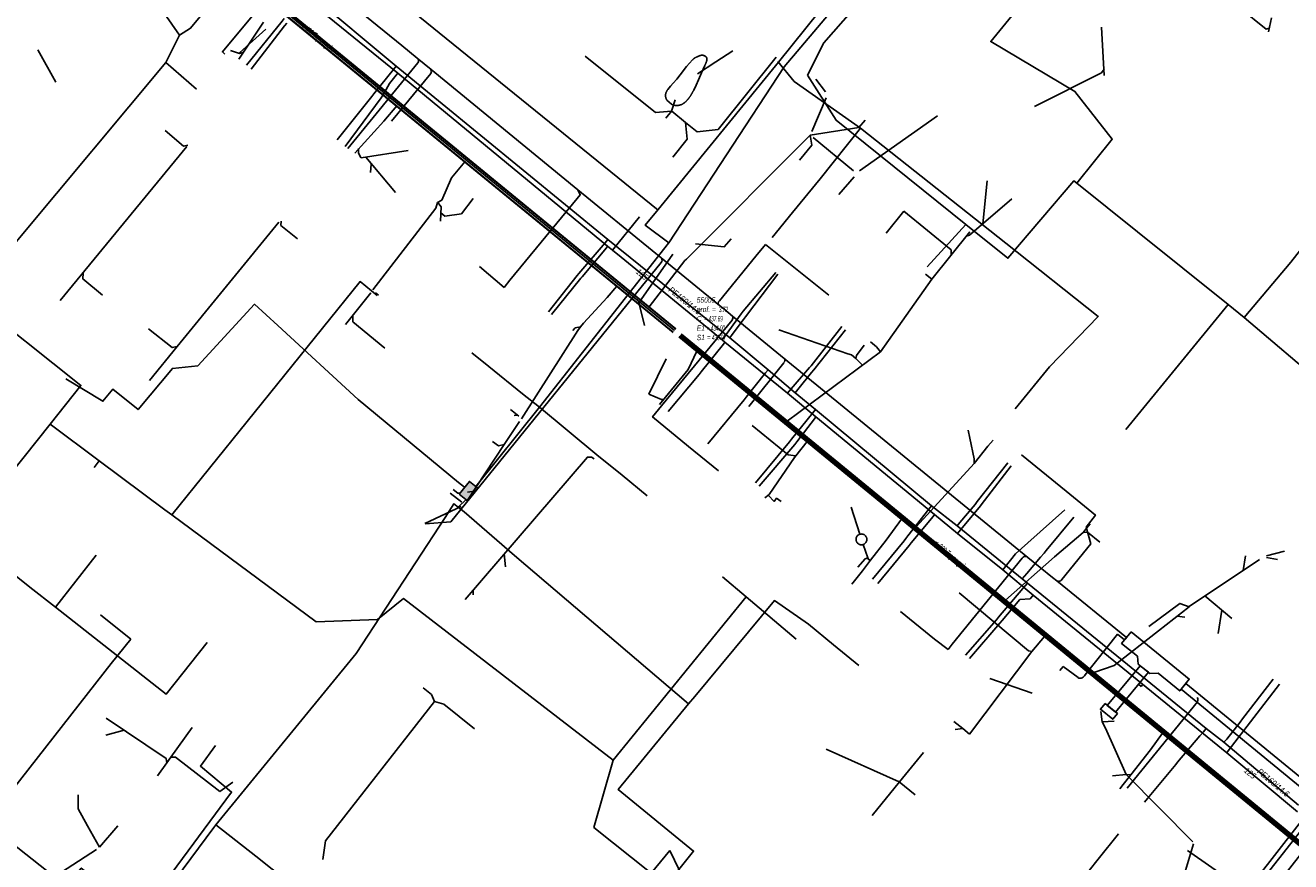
# Model space of a CAD drawing. Header units: metres. Extents: x 2695563 to 2696938, y 1260544 to 1262032.
# Tile 11 of 256: x 2695947 to 2696063, y 1260843 to 1260920. Entities that reach past the tile are written whole.
import ezdxf

# ---------------------------------------------------------------- set-up
doc = ezdxf.new("R2010")
doc.units = ezdxf.units.M
doc.header["$LTSCALE"] = 100
doc.linetypes.add('AUSGEZOGEN', pattern=[0])
doc.linetypes.add('STRICHLINIE2_S3', pattern=[0.25, 0.15, -0.1])
for name, color, linetype in [('Eau portable_Cadastre des conduites_Conduite', 171, 'AUSGEZOGEN'), ('Eau potable_Cadastre des conduites_Conduite_Texte', 171, 'AUSGEZOGEN'), ('EU_Cadastre des conduites', 24, 'AUSGEZOGEN'), ('EU_Cadastre des conduites – Texte', 7, 'AUSGEZOGEN'), ('EU_Cadastre des conduites_Autres ouvrages – Polygone de détail', 24, 'AUSGEZOGEN'), ('EU_Cadastre des conduites_Regard normalisé – Texte', 24, 'AUSGEZOGEN'), ('EU_Cadastre des conduites_Regard – Ligne de détail', 24, 'AUSGEZOGEN'), ('Gaz_Cadastre des conduites_Conduite', 32, 'AUSGEZOGEN'), ('Gaz_Cadastre des conduites_Conduite_Texte', 32, 'AUSGEZOGEN'), ('Réseau électrique_Cadastre des conduite_Bord du tracé', 1, 'AUSGEZOGEN'), ('Réseau électrique_Cadastre des conduite_Tronçon de tracé', 1, 'AUSGEZOGEN'), ('Réseau électrique_Cadastre des conduites_Ouvrage_Surface-Ligne-Point', 1, 'AUSGEZOGEN'), ('TV_Cadastre des conduites_CONDUITE', 92, 'AUSGEZOGEN'), ('Télécommunications_SW_Cadastre des conduites_Bord du tracé', 94, 'AUSGEZOGEN'), ('Télécommunications_SW_Cadastre des conduites_Ouvrage', 94, 'AUSGEZOGEN')]:
    doc.layers.add(name, color=color, linetype=linetype)
doc.styles.add('ARIAL', font='arial.ttf')
pattern_1 = [(0, (2708005, 1273150), (6075, 6075), [6075, -6075]), (90, (2708005, 1273150), (-6075, 6075), [6075, -6075])]

# ---------------------------------------------------------------- blocks, each defined once
blk = doc.blocks.new('COMPLEXOBJECT_1490')
at = {"layer": 'EU_Cadastre des conduites_Autres ouvrages – Polygone de détail', "color": 24, "linetype": 'STRICHLINIE2_S3', "transparency": 33554687}
blk.add_line((6004.85, 10913.19), (6005.29, 10912.82), dxfattribs=at)
for points in [[(6007.21, 10916.9), (6006.93, 10916.61), (6006.66, 10916.29), (6006.07, 10915.52), (6005.76, 10915.14), (6005.44, 10914.77), (6005.18, 10914.48), (6004.94, 10914.17)], [(6007.33, 10914.12), (6007.55, 10914.59), (6007.76, 10915.06), (6008.04, 10915.72), (6008.34, 10916.38)]]:
    blk.add_lwpolyline(points, dxfattribs=at)
for centre, radius, start, end in [((6008.1, 10916.75), 0.589, 80.6993, 110.3435), ((6008.32, 10915.77), 1.59, 119.9337, 134.3249), ((6008.37, 10915.68), 1.68, 106.4433, 119.9539), ((6008.09, 10916.73), 0.602, 60.5211, 80.7194), ((6007.03, 10917.17), 1.53, 328.8778, 342.6238), ((6008.18, 10916.96), 0.365, 27.0164, 55.2342), ((6007.22, 10917.13), 1.34, 341.958, 351.4722), ((6008.2, 10916.97), 0.346, 352.7478, 26.2712), ((6005.58, 10913.63), 0.847, 139.7641, 176.7519), ((6002.99, 10916.24), 4.83, 328.0602, 333.9866), ((6005.58, 10913.62), 0.846, 176.5515, 210.5661), ((6005.78, 10913.81), 1.11, 243.4997, 261.7923), ((6005.78, 10913.81), 1.1, 261.9087, 291.9439), ((6005.46, 10914.31), 1.69, 295.4958, 308.7021), ((6005.45, 10914.32), 1.7, 308.9336, 323.3428), ((6002.55, 10916.54), 5.36, 322.7531, 327.7638)]:
    blk.add_arc(centre, radius, start, end, dxfattribs=at)
blk = doc.blocks.new('COMPLEXOBJECT_1712')
at = {"layer": 'Réseau électrique_Cadastre des conduite_Bord du tracé', "color": 1, "linetype": 'AUSGEZOGEN', "transparency": 33554687}
for p, q in [((6012.65, 10781.61), (6012.3, 10779.59)), ((6013.58, 10779.38), (6013.94, 10781.48))]:
    blk.add_line(p, q, dxfattribs=at)
for points in [[(6022.06, 10791.16), (6023.52, 10792.92), (6029.48, 10800.66), (6040.18, 10814.2), (6052.25, 10829.54), (6066.24, 10847.46), (6065.22, 10848.29), (6051.18, 10830.41), (6039.14, 10815.01), (6028.46, 10801.49), (6022.44, 10793.8), (6020.93, 10792.22)], [(6010.37, 10774.76), (6009.44, 10773.35), (6007.98, 10771.48), (6007, 10770.1), (6008.52, 10770.04)], [(6008.52, 10770.04), (6008.99, 10770.67), (6010.5, 10772.6), (6011.5, 10774.11)]]:
    blk.add_lwpolyline(points, dxfattribs=at)
for centre, radius, start, end in [((5987.01, 10834.82), 54.45, 304.3893, 308.5216), ((6012.35, 10801.11), 13.91, 296.5461, 314.3247), ((6025.63, 10779.05), 13.39, 125.967, 147.1026), ((6023.86, 10780.25), 9.95, 122.1401, 147.6386), ((6024.51, 10779.91), 11.98, 147.6204, 171.815), ((6024.62, 10779.87), 10.8, 148.1136, 171.4471), ((6000, 10781.68), 12.47, 326.2831, 350.3392), ((6000.76, 10781.4), 12.98, 325.8783, 351.0641)]:
    blk.add_arc(centre, radius, start, end, dxfattribs=at)
blk = doc.blocks.new('COMPLEXOBJECT_2449')
at = {"layer": 'Réseau électrique_Cadastre des conduite_Tronçon de tracé', "color": 1, "linetype": 'AUSGEZOGEN', "transparency": 33554687}
blk.add_line((6031.16, 10863.04), (6037.62, 10870.97), dxfattribs=at)
blk.add_arc((6037.91, 10870.82), 0.323, 43.6213, 152.3612, dxfattribs=at)
blk = doc.blocks.new('COMPLEXOBJECT_2649')
at = {"layer": 'Réseau électrique_Cadastre des conduite_Tronçon de tracé', "color": 1, "linetype": 'AUSGEZOGEN', "transparency": 33554687}
for p, q in [((6022.9, 10963.89), (6022.78, 10965.68)), ((6022.59, 10960.62), (6022.81, 10961.77))]:
    blk.add_line(p, q, dxfattribs=at)
blk.add_lwpolyline([(6097.96, 10895.35), (6096.97, 10896.31), (6092.32, 10900.81), (6090.46, 10902.31), (6087.05, 10905.01), (6077.26, 10912.93), (6066.07, 10922.21), (6050, 10935.52), (6041.42, 10942.57), (6029.84, 10951.95), (6023.84, 10956.88)], dxfattribs=at)
for centre, radius, start, end in [((6021.6, 10965.78), 1.18, 355.3271, 43.7498), ((6015.97, 10963.15), 6.98, 348.6096, 6.0945), ((6025.6, 10959.55), 3.19, 160.3262, 236.5069)]:
    blk.add_arc(centre, radius, start, end, dxfattribs=at)

msp = doc.modelspace()

# ---------------------------------------------------------------- hatches: boundary and pattern name
at = {"layer": 'Réseau électrique_Cadastre des conduite_Bord du tracé', "lineweight": 18, "transparency": 33554687}
h = msp.add_hatch(dxfattribs=at)
h.set_pattern_fill('MUSTER', color=1, scale=6075, style=0, pattern_type=2)
h.set_pattern_definition(pattern_1)
h.paths.add_polyline_path([(2696050.23, 1260860.27), (2696049.48, 1260860.88), (2696046.43, 1260857.22), (2696047.19, 1260856.61)], flags=0)
h = msp.add_hatch(dxfattribs=at)
h.set_pattern_fill('MUSTER', color=1, scale=6075, style=0, pattern_type=2)
h.set_pattern_definition(pattern_1)
h.paths.add_polyline_path([(2696053.69, 1260859.25), (2696053.25, 1260858.71), (2696068.01, 1260846.61), (2696068.45, 1260847.17)], flags=0)
h = msp.add_hatch(dxfattribs=at)
h.set_pattern_fill('MUSTER', color=1, scale=6075, style=0, pattern_type=2)
h.set_pattern_definition(pattern_1)
h.paths.add_polyline_path([(2696009.49, 1260769.85), (2696009.96, 1260770.48), (2696011.47, 1260772.41), (2696012.47, 1260773.92), (2696012.57, 1260774.08), (2696012.67, 1260774.23), (2696012.77, 1260774.39), (2696012.87, 1260774.54), (2696012.96, 1260774.7), (2696013.05, 1260774.86), (2696013.14, 1260775.02), (2696013.23, 1260775.19), (2696013.31, 1260775.35), (2696013.39, 1260775.52), (2696013.47, 1260775.68), (2696013.55, 1260775.85), (2696013.62, 1260776.02), (2696013.7, 1260776.19), (2696013.77, 1260776.36), (2696013.83, 1260776.53), (2696013.9, 1260776.7), (2696013.96, 1260776.87), (2696014.02, 1260777.05), (2696014.08, 1260777.22), (2696014.13, 1260777.4), (2696014.19, 1260777.57), (2696014.24, 1260777.75), (2696014.29, 1260777.93), (2696014.33, 1260778.11), (2696014.37, 1260778.29), (2696014.41, 1260778.47), (2696014.45, 1260778.65), (2696014.49, 1260778.83), (2696014.52, 1260779.01), (2696014.55, 1260779.19), (2696014.91, 1260781.28), (2696014.93, 1260781.43), (2696014.96, 1260781.56), (2696014.98, 1260781.7), (2696015.01, 1260781.84), (2696015.04, 1260781.98), (2696015.07, 1260782.12), (2696015.1, 1260782.26), (2696015.14, 1260782.4), (2696015.17, 1260782.53), (2696015.21, 1260782.67), (2696015.25, 1260782.81), (2696015.3, 1260782.94), (2696015.34, 1260783.08), (2696015.38, 1260783.21), (2696015.43, 1260783.34), (2696015.48, 1260783.48), (2696015.53, 1260783.61), (2696015.58, 1260783.74), (2696015.64, 1260783.87), (2696015.69, 1260784), (2696015.75, 1260784.13), (2696015.81, 1260784.26), (2696015.87, 1260784.39), (2696015.94, 1260784.52), (2696016, 1260784.64), (2696016.07, 1260784.77), (2696016.13, 1260784.89), (2696016.2, 1260785.02), (2696016.27, 1260785.14), (2696016.35, 1260785.26), (2696016.42, 1260785.38), (2696016.5, 1260785.5), (2696016.58, 1260785.62), (2696016.66, 1260785.74), (2696016.74, 1260785.86), (2696016.82, 1260785.97), (2696016.91, 1260786.09), (2696017, 1260786.2), (2696017.09, 1260786.31), (2696017.18, 1260786.42), (2696017.27, 1260786.53), (2696017.36, 1260786.64), (2696017.46, 1260786.74), (2696017.55, 1260786.85), (2696017.65, 1260786.95), (2696017.75, 1260787.06), (2696017.85, 1260787.16), (2696017.96, 1260787.26), (2696018.06, 1260787.35), (2696018.17, 1260787.45), (2696018.27, 1260787.54), (2696018.38, 1260787.64), (2696018.49, 1260787.73), (2696018.6, 1260787.82), (2696018.71, 1260787.91), (2696018.83, 1260788), (2696018.94, 1260788.08), (2696019.06, 1260788.16), (2696019.17, 1260788.25), (2696019.29, 1260788.33), (2696019.41, 1260788.41), (2696019.53, 1260788.48), (2696019.66, 1260788.54), (2696019.78, 1260788.61), (2696019.9, 1260788.67), (2696020.03, 1260788.74), (2696020.15, 1260788.81), (2696020.27, 1260788.88), (2696020.39, 1260788.95), (2696020.51, 1260789.02), (2696020.63, 1260789.09), (2696020.74, 1260789.17), (2696020.86, 1260789.24), (2696020.98, 1260789.32), (2696021.09, 1260789.39), (2696021.21, 1260789.47), (2696021.32, 1260789.55), (2696021.44, 1260789.63), (2696021.55, 1260789.71), (2696021.66, 1260789.8), (2696021.77, 1260789.88), (2696021.88, 1260789.97), (2696021.99, 1260790.05), (2696022.1, 1260790.14), (2696022.21, 1260790.23), (2696022.31, 1260790.32), (2696022.42, 1260790.41), (2696022.52, 1260790.5), (2696022.63, 1260790.59), (2696022.73, 1260790.69), (2696022.83, 1260790.78), (2696022.93, 1260790.88), (2696023.03, 1260790.97), (2696024.49, 1260792.73), (2696030.45, 1260800.47), (2696041.15, 1260814.01), (2696053.22, 1260829.35), (2696067.21, 1260847.27), (2696066.19, 1260848.1), (2696052.15, 1260830.22), (2696040.11, 1260814.82), (2696029.43, 1260801.3), (2696023.41, 1260793.61), (2696021.9, 1260792.03), (2696021.8, 1260791.95), (2696021.7, 1260791.87), (2696021.6, 1260791.8), (2696021.5, 1260791.72), (2696021.4, 1260791.64), (2696021.3, 1260791.56), (2696021.2, 1260791.48), (2696021.1, 1260791.41), (2696021, 1260791.33), (2696020.9, 1260791.25), (2696020.79, 1260791.18), (2696020.69, 1260791.1), (2696020.59, 1260791.02), (2696020.49, 1260790.95), (2696020.39, 1260790.87), (2696020.29, 1260790.8), (2696020.18, 1260790.72), (2696020.08, 1260790.65), (2696019.98, 1260790.57), (2696019.88, 1260790.5), (2696019.77, 1260790.43), (2696019.67, 1260790.35), (2696019.57, 1260790.28), (2696019.47, 1260790.2), (2696019.36, 1260790.13), (2696019.26, 1260790.06), (2696019.15, 1260789.99), (2696019.05, 1260789.91), (2696018.95, 1260789.84), (2696018.84, 1260789.77), (2696018.74, 1260789.7), (2696018.61, 1260789.6), (2696018.48, 1260789.51), (2696018.36, 1260789.41), (2696018.23, 1260789.31), (2696018.11, 1260789.21), (2696017.99, 1260789.11), (2696017.86, 1260789.01), (2696017.74, 1260788.9), (2696017.62, 1260788.8), (2696017.51, 1260788.69), (2696017.39, 1260788.58), (2696017.28, 1260788.47), (2696017.16, 1260788.36), (2696017.05, 1260788.24), (2696016.94, 1260788.13), (2696016.83, 1260788.01), (2696016.72, 1260787.9), (2696016.61, 1260787.78), (2696016.51, 1260787.66), (2696016.41, 1260787.54), (2696016.3, 1260787.42), (2696016.2, 1260787.29), (2696016.1, 1260787.17), (2696016, 1260787.04), (2696015.91, 1260786.92), (2696015.81, 1260786.79), (2696015.72, 1260786.66), (2696015.63, 1260786.53), (2696015.54, 1260786.4), (2696015.45, 1260786.27), (2696015.36, 1260786.13), (2696015.27, 1260786), (2696015.19, 1260785.86), (2696015.11, 1260785.72), (2696015.03, 1260785.57), (2696014.95, 1260785.43), (2696014.87, 1260785.29), (2696014.8, 1260785.14), (2696014.72, 1260785), (2696014.65, 1260784.85), (2696014.58, 1260784.7), (2696014.52, 1260784.55), (2696014.45, 1260784.4), (2696014.39, 1260784.25), (2696014.33, 1260784.1), (2696014.27, 1260783.95), (2696014.21, 1260783.79), (2696014.16, 1260783.64), (2696014.1, 1260783.49), (2696014.05, 1260783.33), (2696014.01, 1260783.17), (2696013.96, 1260783.02), (2696013.92, 1260782.86), (2696013.87, 1260782.7), (2696013.84, 1260782.54), (2696013.8, 1260782.39), (2696013.76, 1260782.23), (2696013.73, 1260782.07), (2696013.7, 1260781.91), (2696013.67, 1260781.75), (2696013.64, 1260781.58), (2696013.62, 1260781.42), (2696013.27, 1260779.4), (2696013.24, 1260779.24), (2696013.2, 1260779.07), (2696013.17, 1260778.9), (2696013.13, 1260778.74), (2696013.1, 1260778.57), (2696013.05, 1260778.41), (2696013.01, 1260778.25), (2696012.97, 1260778.08), (2696012.92, 1260777.92), (2696012.87, 1260777.76), (2696012.82, 1260777.6), (2696012.76, 1260777.44), (2696012.71, 1260777.28), (2696012.65, 1260777.12), (2696012.59, 1260776.96), (2696012.53, 1260776.81), (2696012.46, 1260776.65), (2696012.4, 1260776.5), (2696012.33, 1260776.34), (2696012.26, 1260776.19), (2696012.18, 1260776.04), (2696012.11, 1260775.88), (2696012.03, 1260775.73), (2696011.95, 1260775.59), (2696011.87, 1260775.44), (2696011.79, 1260775.29), (2696011.7, 1260775.14), (2696011.62, 1260775), (2696011.53, 1260774.86), (2696011.44, 1260774.71), (2696011.34, 1260774.57), (2696010.41, 1260773.16), (2696008.94, 1260771.29), (2696007.97, 1260769.91)], flags=0)
at = {"layer": 'Réseau électrique_Cadastre des conduites_Ouvrage_Surface-Ligne-Point', "lineweight": 18, "transparency": 33554687}
h = msp.add_hatch(dxfattribs=at)
h.set_pattern_fill('MUSTER', color=1, scale=4050, style=0, pattern_type=2)
h.set_pattern_definition([(0, (2703955, 1269100), (4050, 4050), [4050, -4050]), (90, (2703955, 1269100), (-4050, 4050), [4050, -4050])])
h.paths.add_polyline_path([(2696048.64, 1260864), (2696047.76, 1260862.93), (2696049.22, 1260861.75), (2696049.3, 1260861.03), (2696050.37, 1260860.16), (2696051.13, 1260860.19), (2696053.13, 1260858.56), (2696054, 1260859.64)], flags=0)
h = msp.add_hatch(dxfattribs=at)
h.set_pattern_fill('MUSTER', color=1, scale=2025, style=0, pattern_type=2)
h.set_pattern_definition([(0, (2699905, 1265050), (2025, 2025), [2025, -2025]), (90, (2699905, 1265050), (-2025, 2025), [2025, -2025])])
h.paths.add_polyline_path([(2696046.23, 1260857.39), (2696045.81, 1260856.87), (2696046.95, 1260855.95), (2696047.37, 1260856.46)], flags=0)
at = {"layer": 'Télécommunications_SW_Cadastre des conduites_Ouvrage', "transparency": 33554687}
msp.add_hatch(color=7, dxfattribs=at).paths.add_polyline_path([(2695986.67, 1260876.7), (2695987.44, 1260876.08), (2695988.39, 1260877.24), (2695987.61, 1260877.87)])

# ---------------------------------------------------------------- linework, layer by layer
at = {"layer": 'Eau portable_Cadastre des conduites_Conduite', "color": 7, "linetype": 'AUSGEZOGEN', "transparency": 33554687}
for p, q in [((2696000.81, 1260899.17), (2696003.29, 1260902.24)), ((2696053.85, 1260843.84), (2696058.03, 1260840.93))]:
    msp.add_line(p, q, dxfattribs=at)
for points in [[(2695949.04, 1260941.54), (2695972.25, 1260922.63), (2695981.01, 1260915.49), (2696000.36, 1260899.54), (2696000.81, 1260899.17), (2696001.62, 1260898.53), (2696010.91, 1260890.9), (2696011.17, 1260890.69), (2696016.95, 1260886.01), (2696019.57, 1260883.81), (2696030.51, 1260874.81), (2696032.62, 1260873.07), (2696036.8, 1260869.7), (2696039.6, 1260867.38), (2696057.47, 1260852.85), (2696063.98, 1260847.41)], [(2695970.53, 1260920.54), (2695970.34, 1260920.3), (2695967.04, 1260916.24)], [(2695981.01, 1260915.49), (2695980.87, 1260915.32), (2695980.23, 1260914.53), (2695979.78, 1260913.7), (2695979.48, 1260913.22), (2695976.16, 1260908.75)], [(2696000.36, 1260899.54), (2696000.24, 1260899.39), (2695998.01, 1260896.73)], [(2695998.01, 1260896.73), (2695997.89, 1260896.59), (2695995.19, 1260893.25)], [(2696012.67, 1260893.32), (2696012.87, 1260893.55), (2696015.88, 1260897.11)], [(2696010.91, 1260890.9), (2696011.04, 1260891.08), (2696012.67, 1260893.32)], [(2696018.99, 1260888.35), (2696019.13, 1260888.52), (2696021.95, 1260892.13)], [(2696011.17, 1260890.69), (2696011.03, 1260890.52), (2696008.98, 1260887.96)], [(2696016.95, 1260886.01), (2696017.09, 1260886.17), (2696018.99, 1260888.35)], [(2696008.98, 1260887.96), (2696008.79, 1260887.72), (2696005.95, 1260884.31)], [(2696019.57, 1260883.81), (2696019.44, 1260883.64), (2696017.81, 1260881.5)], [(2696017.81, 1260881.5), (2696017.61, 1260881.26), (2696014.33, 1260877.43)], [(2696034.74, 1260875.62), (2696034.8, 1260875.7), (2696037.59, 1260879.31)], [(2696032.62, 1260873.07), (2696032.77, 1260873.24), (2696034.74, 1260875.62)], [(2696030.51, 1260874.81), (2696030.37, 1260874.64), (2696028.35, 1260872.19)], [(2696036.8, 1260869.7), (2696036.93, 1260869.86), (2696037.98, 1260871.19), (2696042.52, 1260875.26)], [(2696028.35, 1260872.19), (2696028.16, 1260871.95), (2696025.27, 1260868.47)], [(2696039.6, 1260867.38), (2696039.47, 1260867.22), (2696039.32, 1260867.03), (2696038.38, 1260866.97), (2696036.75, 1260865.04)], [(2696036.75, 1260865.04), (2696036.54, 1260864.8), (2696033.72, 1260861.54)], [(2696057.47, 1260852.85), (2696057.6, 1260853.02), (2696062.31, 1260859.19)], [(2695955.64, 1260835.68), (2695955.75, 1260835.83), (2695956.83, 1260837.29), (2695956.96, 1260837.46), (2695957.14, 1260837.7), (2695965.68, 1260849.23), (2695962.8, 1260851.62), (2695964.18, 1260853.52)]]:
    msp.add_lwpolyline(points, dxfattribs=at)
at = {"layer": 'EU_Cadastre des conduites', "linetype": 'AUSGEZOGEN', "transparency": 33554687}
for p, q in [((2696006.39, 1260891.6), (2695948.35, 1260939.09)), ((2696006.4, 1260891.62), (2695948.36, 1260939.1)), ((2696006.41, 1260891.63), (2695948.38, 1260939.12)), ((2696006.64, 1260891.91), (2695948.6, 1260939.4)), ((2696006.65, 1260891.93), (2695948.62, 1260939.41)), ((2696006.66, 1260891.94), (2695948.63, 1260939.43)), ((2696065.04, 1260843.57), (2696006.94, 1260891.19)), ((2696065.05, 1260843.58), (2696006.96, 1260891.21)), ((2696065.06, 1260843.6), (2696006.97, 1260891.22)), ((2696065.23, 1260843.8), (2696007.13, 1260891.42)), ((2696065.24, 1260843.82), (2696007.15, 1260891.44)), ((2696065.25, 1260843.83), (2696007.16, 1260891.45))]:
    msp.add_line(p, q, dxfattribs=at)
at = {"layer": 'EU_Cadastre des conduites', "color": 255, "transparency": 33554687}
for p, q in [((2696006.52, 1260891.77), (2695948.49, 1260939.26)), ((2696065.15, 1260843.7), (2696007.05, 1260891.32))]:
    msp.add_line(p, q, dxfattribs=at)
at = {"layer": 'EU_Cadastre des conduites', "color": 24, "linetype": 'AUSGEZOGEN', "transparency": 33554687}
for p, q in [((2695966.36, 1260916.77), (2695968.61, 1260920.19)), ((2696046.15, 1260915.29), (2696045.91, 1260919.72)), ((2696061.31, 1260919.29), (2696061.58, 1260920.58)), ((2695968.83, 1260919.55), (2695966.41, 1260917.36)), ((2695949.48, 1260914.65), (2695947.82, 1260917.65)), ((2696011.9, 1260917.56), (2696010.34, 1260916.54)), ((2696010.34, 1260916.54), (2696008.64, 1260915.42)), ((2696019.56, 1260914.94), (2696020.46, 1260913.76)), ((2696006.26, 1260911.99), (2696006.6, 1260913.03)), ((2696020.52, 1260913.22), (2696019.19, 1260910.12)), ((2695979.71, 1260911.08), (2695980.91, 1260912.47)), ((2696005.73, 1260911.35), (2696006.26, 1260911.99)), ((2696030.79, 1260911.55), (2696023.59, 1260906.48)), ((2695977.04, 1260908.13), (2695979.71, 1260911.08)), ((2696019.03, 1260909.79), (2696007.63, 1260898.36)), ((2696023.02, 1260906.5), (2696019.31, 1260909.57)), ((2695949.87, 1260894.55), (2695961.55, 1260908.72)), ((2695981.96, 1260908.36), (2695977.63, 1260907.69)), ((2695980.8, 1260904.48), (2695978.07, 1260907.75)), ((2695978.49, 1260906.35), (2695978.56, 1260907.12)), ((2696021.69, 1260904.3), (2696023.11, 1260905.95)), ((2696035.36, 1260905.58), (2696034.97, 1260901.62)), ((2696026.04, 1260900.76), (2696027.68, 1260902.77)), ((2696033.75, 1260900.86), (2696030.25, 1260896.52)), ((2696006.38, 1260898.82), (2696003.24, 1260894.34)), ((2696030.26, 1260896.51), (2696025.52, 1260889.8)), ((2696029.66, 1260896.98), (2696030.25, 1260896.52)), ((2695976.19, 1260892.32), (2695978.52, 1260895.25)), ((2695979.22, 1260895.04), (2695978.96, 1260895.25)), ((2696003.77, 1260892.24), (2696003.2, 1260894.49)), ((2696016.16, 1260891.84), (2696022.52, 1260889.61)), ((2696007.78, 1260888.17), (2696008.59, 1260889.87)), ((2696025.52, 1260889.8), (2696016.93, 1260883.42)), ((2696005.76, 1260889.15), (2696004.17, 1260885.91)), ((2696005.15, 1260884.96), (2696007.78, 1260888.17)), ((2695991.39, 1260884.5), (2695992.17, 1260883.87)), ((2695991.74, 1260883.95), (2695992.01, 1260883.98)), ((2696033.6, 1260882.58), (2696033.77, 1260881.85)), ((2695985.85, 1260876.79), (2695986.9, 1260875.95)), ((2695987.45, 1260876.86), (2695987.88, 1260876.92)), ((2695983.51, 1260873.98), (2695986.85, 1260875.56)), ((2696022.82, 1260875.5), (2696023.62, 1260873)), ((2696026.06, 1260872.45), (2696027.46, 1260874.4)), ((2695990.94, 1260869.98), (2695990.82, 1260871.18)), ((2696041.58, 1260870.92), (2696037.04, 1260866.93)), ((2696059.19, 1260871.02), (2696058.98, 1260869.66)), ((2696062.15, 1260870.66), (2696061.12, 1260870.85)), ((2696062.77, 1260871.45), (2696061.13, 1260871.02)), ((2696060.49, 1260870.68), (2696053.98, 1260866.32)), ((2695987.95, 1260867.41), (2695987.96, 1260867.84)), ((2696057.93, 1260865.24), (2696055.45, 1260867.31)), ((2696053.99, 1260866.31), (2696051.17, 1260864.09)), ((2696053.59, 1260865.35), (2696052.9, 1260865.45)), ((2696056.67, 1260863.85), (2696057.01, 1260866.01)), ((2696051.17, 1260864.09), (2696047.08, 1260860.89)), ((2696039.48, 1260862.2), (2696040.66, 1260863.58)), ((2696033.72, 1260854.57), (2696039.48, 1260862.2)), ((2696047.08, 1260860.89), (2696045.2, 1260860.25)), ((2696035.62, 1260859.69), (2696039.51, 1260858.34)), ((2695984.38, 1260857.57), (2695974.35, 1260844.73)), ((2696045.84, 1260856.66), (2696045.97, 1260855.69)), ((2696047.08, 1260855.76), (2696045.97, 1260855.69)), ((2696045.97, 1260855.69), (2696046.28, 1260855.12)), ((2695954.08, 1260854.48), (2695955.76, 1260854.94)), ((2696032.42, 1260854.99), (2696033.13, 1260855.08)), ((2696046.28, 1260855.12), (2696048.17, 1260850.84)), ((2696050.43, 1260853.12), (2696051.53, 1260854.67)), ((2696027.26, 1260850.17), (2696020.51, 1260853.2)), ((2696029.5, 1260852.87), (2696027.27, 1260850.17)), ((2695965.8, 1260850.14), (2695964.58, 1260849.27)), ((2696027.27, 1260850.16), (2696024.75, 1260847.06)), ((2696028.71, 1260848.97), (2696027.26, 1260850.17)), ((2696054.34, 1260844.63), (2696048.17, 1260850.84)), ((2695951.54, 1260848.99), (2695951.53, 1260847.69)), ((2695951.53, 1260847.69), (2695952.4, 1260846.12)), ((2695952.4, 1260846.12), (2695953.5, 1260844.14)), ((2695955.18, 1260846.13), (2695953.5, 1260844.14)), ((2695974.35, 1260844.73), (2695974.1, 1260843.03)), ((2696054.38, 1260844.47), (2696052.37, 1260837.69))]:
    msp.add_line(p, q, dxfattribs=at)
for points in [[(2696058.73, 1260921.47), (2696061.09, 1260919.55), (2696061.38, 1260919.63)], [(2695965.58, 1260917.57), (2695966.4, 1260917.32), (2695966.73, 1260917.41)], [(2695998.29, 1260917.07), (2696004.77, 1260911.87), (2696006.26, 1260911.99)], [(2696015.91, 1260916.98), (2696010.55, 1260910.31), (2696008.63, 1260910.09), (2696007.55, 1260910.96), (2696006.27, 1260911.99)], [(2696039.74, 1260912.43), (2696045.9, 1260915.51), (2696046.14, 1260915.86)], [(2696006.38, 1260907.75), (2696007.7, 1260909.4), (2696007.55, 1260910.96)], [(2696024.1, 1260911.16), (2696023.54, 1260910.48), (2696019.03, 1260909.79)], [(2695959.56, 1260910.2), (2695961.25, 1260908.78), (2695961.64, 1260908.86)], [(2696018.05, 1260907.49), (2696019.19, 1260908.85), (2696019.03, 1260909.79)], [(2695977.61, 1260907.69), (2695977.37, 1260908.14), (2695977.37, 1260908.56)], [(2695984.67, 1260903.58), (2695985.07, 1260903.8), (2695985.95, 1260905.85), (2695987.19, 1260907.33)], [(2695978.7, 1260895.53), (2695984.5, 1260903.06), (2695984.67, 1260903.58)], [(2695984.96, 1260901.85), (2695985, 1260903.18), (2695984.68, 1260903.6)], [(2695987.97, 1260903.93), (2695986.87, 1260902.53), (2695985.36, 1260902.31), (2695984.98, 1260902.62)], [(2696037.63, 1260903.92), (2696033.73, 1260900.55), (2696033.41, 1260900.47)], [(2696027.68, 1260902.77), (2696032.04, 1260899.2), (2696032.05, 1260898.75)], [(2695958.11, 1260887.18), (2695960.65, 1260890.29), (2695970.05, 1260901.75)], [(2695971.75, 1260900.22), (2695970.23, 1260901.46), (2695970.25, 1260901.85)], [(2696011.74, 1260900.22), (2696011.12, 1260899.49), (2696008.46, 1260899.77)], [(2696007.63, 1260898.36), (2696007.48, 1260898.22), (2696004.18, 1260893.95)], [(2695953.76, 1260895.03), (2695951.97, 1260896.53), (2695951.98, 1260897.07)], [(2695997.85, 1260892.11), (2695998.12, 1260892.45), (2696000.31, 1260894.83), (2696001.21, 1260895.86)], [(2695979.82, 1260890.15), (2695976.85, 1260892.58), (2695976.85, 1260893.17)], [(2695958.01, 1260891.94), (2695960.21, 1260890.2), (2695960.65, 1260890.29)], [(2695992.43, 1260883.64), (2695997.61, 1260891.76), (2695997.85, 1260892.11)], [(2695997.14, 1260891.77), (2695997.37, 1260892.01), (2695997.85, 1260892.11)], [(2696024.59, 1260890.74), (2696025.17, 1260890.26), (2696025.52, 1260889.8)], [(2696022.52, 1260889.61), (2696022.85, 1260889.52), (2696023.25, 1260889.18), (2696023.87, 1260888.58)], [(2696024.01, 1260890.42), (2696023.31, 1260889.46), (2696023.25, 1260889.18)], [(2696004.16, 1260885.9), (2696005.33, 1260885.43), (2696005.53, 1260885.43)], [(2695987.37, 1260876.04), (2695990.81, 1260881.26), (2695992.22, 1260883.38)], [(2696013.68, 1260883.01), (2696017, 1260880.31), (2696017.72, 1260880.23)], [(2695989.73, 1260881.54), (2695990.3, 1260881.15), (2695990.81, 1260881.26)], [(2696017.59, 1260880.06), (2696017.72, 1260880.23), (2696018.76, 1260881.53)], [(2696035.91, 1260881.66), (2696035.43, 1260881.1), (2696034.15, 1260879.53), (2696028.81, 1260873.68)], [(2696033.77, 1260881.85), (2696034.17, 1260879.95), (2696034.15, 1260879.53)], [(2695987.23, 1260866.99), (2695998.5, 1260880.1), (2695998.88, 1260880.11), (2695999.12, 1260879.94)], [(2696014.85, 1260876.36), (2696015.27, 1260876.67), (2696017.59, 1260880.06)], [(2695986.11, 1260877.11), (2695986.55, 1260876.78), (2695986.71, 1260876.79)], [(2696016.36, 1260876.01), (2696015.94, 1260876.31), (2696015.71, 1260876.02), (2696015.2, 1260876.57)], [(2696044.87, 1260873.97), (2696044.55, 1260873.58), (2696044.21, 1260873.16), (2696041.58, 1260870.92)], [(2696045.75, 1260872.26), (2696044.63, 1260873.18), (2696044.21, 1260873.16)], [(2696022.87, 1260868.39), (2696023.86, 1260869.62), (2696024.6, 1260870.62), (2696026.06, 1260872.45)], [(2696023.93, 1260872.05), (2696024.36, 1260870.83), (2696024.41, 1260870.66), (2696024.6, 1260870.62)], [(2696023.42, 1260869.97), (2696024.1, 1260870.72), (2696024.36, 1260870.83)], [(2696032.78, 1260867.6), (2696039.16, 1260862.26), (2696039.5, 1260862.19)], [(2696050.28, 1260864.49), (2696053.12, 1260866.62), (2696053.99, 1260866.31)], [(2695983.36, 1260858.84), (2695984.13, 1260858.22), (2695984.38, 1260857.57)], [(2695988.08, 1260855.05), (2695985.25, 1260857.32), (2695984.38, 1260857.57)], [(2695954.1, 1260856.05), (2695959.63, 1260852.34), (2695959.71, 1260851.93)], [(2696032.3, 1260855.75), (2696033.13, 1260855.08), (2696033.72, 1260854.57)], [(2695962.05, 1260855.19), (2695960.07, 1260852.44), (2695959.71, 1260851.93), (2695958.84, 1260850.73)], [(2695964.58, 1260849.27), (2695960.52, 1260852.46), (2695960.07, 1260852.44)], [(2696047.59, 1260849.54), (2696047.89, 1260849.94), (2696048.6, 1260850.82), (2696050.43, 1260853.12)], [(2696046.93, 1260850.73), (2696048.17, 1260850.84), (2696048.6, 1260850.82)], [(2695953.22, 1260843.94), (2695947.81, 1260840.43), (2695947.13, 1260840.35)]]:
    msp.add_lwpolyline(points, dxfattribs=at)
at = {"layer": 'EU_Cadastre des conduites_Regard – Ligne de détail', "color": 24, "linetype": 'STRICHLINIE2_S3', "transparency": 33554687}
for start, end in [(90, 270), (270, 90)]:
    msp.add_arc((2696023.77, 1260872.52), 0.5, start, end, dxfattribs=at)
at = {"layer": 'Gaz_Cadastre des conduites_Conduite', "color": 32, "linetype": 'AUSGEZOGEN', "transparency": 33554687}
for points in [[(2695949.73, 1260941.55), (2695972.9, 1260922.81), (2695980.86, 1260916.15), (2696000.38, 1260900.17), (2696011.62, 1260891.11), (2696015.16, 1260888.16), (2696017.64, 1260886.03), (2696019.53, 1260884.5), (2696030.23, 1260875.62), (2696032.59, 1260873.78), (2696038.6, 1260868.88), (2696039.07, 1260868.5), (2696055.56, 1260855.09), (2696057.2, 1260853.82), (2696064.08, 1260848.03)], [(2695970.76, 1260920.11), (2695970.57, 1260919.86), (2695967.48, 1260915.87)], [(2695980.86, 1260916.15), (2695980.62, 1260915.84), (2695978.8, 1260913.59)], [(2695978.8, 1260913.59), (2695978.61, 1260913.35), (2695975.42, 1260909.36)], [(2696000.38, 1260900.17), (2696000.13, 1260899.87), (2695997.69, 1260897.04)], [(2695997.69, 1260897.04), (2695997.55, 1260896.85), (2695994.91, 1260893.49)], [(2696012.89, 1260892.79), (2696013.08, 1260893.04), (2696016.07, 1260896.96)], [(2696011.62, 1260891.11), (2696011.85, 1260891.42), (2696012.89, 1260892.79)], [(2696019.17, 1260887.89), (2696019.37, 1260888.14), (2696022.31, 1260891.84)], [(2695892.17, 1260887.47), (2695892.38, 1260887.18), (2695894.06, 1260884.93), (2695920.46, 1260864.17), (2695932.64, 1260854.59), (2695961.29, 1260831.96), (2695962.43, 1260831.05), (2695992.32, 1260807.54), (2695999.07, 1260802.26), (2696012.11, 1260791.99), (2696012.92, 1260790.03)], [(2696015.16, 1260888.16), (2696014.92, 1260887.86), (2696013.13, 1260885.62)], [(2696017.64, 1260886.03), (2696017.89, 1260886.33), (2696019.17, 1260887.89)], [(2696013.13, 1260885.62), (2696012.94, 1260885.39), (2696009.59, 1260881.32)], [(2696019.53, 1260884.5), (2696019.28, 1260884.2), (2696017.33, 1260881.75)], [(2696017.33, 1260881.75), (2696017.14, 1260881.51), (2696013.99, 1260877.72)], [(2696034.24, 1260875.75), (2696034.43, 1260876), (2696037.27, 1260879.57)], [(2696030.23, 1260875.62), (2696029.99, 1260875.31), (2696028.06, 1260872.85), (2696027.87, 1260872.6)], [(2696032.59, 1260873.78), (2696032.84, 1260874.08), (2696034.24, 1260875.75)], [(2696040.62, 1260871.26), (2696040.81, 1260871.5), (2696043.37, 1260874.57)], [(2696027.87, 1260872.6), (2696027.7, 1260872.39), (2696024.79, 1260868.86)], [(2696038.6, 1260868.88), (2696039.02, 1260869.38), (2696040.29, 1260870.87), (2696040.62, 1260871.26)], [(2696039.07, 1260868.5), (2696038.65, 1260868), (2696036.41, 1260865.35)], [(2696036.41, 1260865.35), (2696036.21, 1260865.11), (2696033.36, 1260861.84)], [(2696058.69, 1260855.68), (2696058.91, 1260855.97), (2696061.73, 1260859.65)], [(2696057.2, 1260853.82), (2696057.45, 1260854.12), (2696058.69, 1260855.68)], [(2696055.56, 1260855.09), (2696055.31, 1260854.79), (2696054.98, 1260854.4), (2696052.91, 1260851.98)], [(2696052.91, 1260851.98), (2696052.75, 1260851.78), (2696050.14, 1260848.63), (2696049.87, 1260848.3)]]:
    msp.add_lwpolyline(points, dxfattribs=at)
at = {"layer": 'Réseau électrique_Cadastre des conduite_Bord du tracé', "color": 1, "linetype": 'AUSGEZOGEN', "transparency": 33554687}
for points in [[(2696050.23, 1260860.27), (2696049.48, 1260860.88), (2696046.43, 1260857.22), (2696047.19, 1260856.61), (2696050.23, 1260860.27)], [(2696053.69, 1260859.25), (2696053.25, 1260858.71), (2696068.01, 1260846.61), (2696068.45, 1260847.17), (2696053.69, 1260859.25)]]:
    msp.add_lwpolyline(points, close=True, dxfattribs=at)
at = {"layer": 'Réseau électrique_Cadastre des conduite_Tronçon de tracé', "color": 1, "linetype": 'AUSGEZOGEN', "transparency": 33554687}
for p, q in [((2695981.38, 1260918.04), (2695972.24, 1260925.5)), ((2695982.8, 1260916.88), (2695981.38, 1260918.04)), ((2695976.39, 1260908.56), (2695982.85, 1260916.44)), ((2695984.07, 1260915.84), (2695982.8, 1260916.88)), ((2695980.43, 1260911.08), (2695984.06, 1260915.45)), ((2695997.61, 1260904.73), (2695984.07, 1260915.84)), ((2696004.46, 1260899.16), (2695997.61, 1260904.73)), ((2695991.33, 1260896.42), (2695997.56, 1260903.95)), ((2696005.31, 1260898.47), (2696004.46, 1260899.16)), ((2696014.04, 1260898.62), (2696014.91, 1260899.69)), ((2696014.91, 1260899.69), (2696020.75, 1260895.03)), ((2695988.53, 1260897.67), (2695990.83, 1260895.73)), ((2696010.67, 1260894.09), (2696005.31, 1260898.47)), ((2696010.67, 1260894.51), (2696014.04, 1260898.62)), ((2695990.83, 1260895.73), (2695991.33, 1260896.42)), ((2696011.07, 1260893.76), (2696010.67, 1260894.09)), ((2696011.88, 1260893.1), (2696011.07, 1260893.76)), ((2696016.65, 1260889.2), (2696011.88, 1260893.1)), ((2696005.33, 1260884.82), (2696011.85, 1260892.72)), ((2696013.37, 1260884.76), (2696016.61, 1260888.81)), ((2696039.11, 1260870.85), (2696016.65, 1260889.2)), ((2696010.57, 1260878.84), (2696007.83, 1260881.09)), ((2696042.64, 1260876.96), (2696038.53, 1260880.31)), ((2696039.11, 1260870.85), (2696041.38, 1260869)), ((2696041.79, 1260868.71), (2696041.38, 1260869)), ((2696048.22, 1260863.49), (2696041.79, 1260868.71)), ((2695956.38, 1260863.33), (2695953.58, 1260865.57)), ((2696030.5, 1260863.33), (2696027.38, 1260865.88)), ((2696044.39, 1260860.03), (2696047.39, 1260863.77)), ((2696047.39, 1260863.77), (2696048.03, 1260863.26)), ((2695954.58, 1260861.07), (2695956.38, 1260863.33)), ((2696031.75, 1260862.36), (2696030.5, 1260863.33)), ((2696032.13, 1260862.85), (2696031.75, 1260862.36)), ((2696048.03, 1260863.26), (2696048.14, 1260863.39)), ((2696048.14, 1260863.39), (2696048.22, 1260863.49)), ((2695939.88, 1260842.31), (2695954.58, 1260861.07)), ((2696042.07, 1260860.44), (2696042.36, 1260860.8)), ((2696042.36, 1260860.8), (2696043.74, 1260859.78)), ((2696049.32, 1260859.17), (2696049.57, 1260858.97)), ((2696049.57, 1260858.97), (2696049.68, 1260859.12)), ((2696048.28, 1260849.6), (2696054.77, 1260857.56))]:
    msp.add_line(p, q, dxfattribs=at)
for points in [[(2695965.07, 1260917.25), (2695964.83, 1260917.46), (2695971.25, 1260925.2)], [(2695997.56, 1260903.95), (2695997.84, 1260904.29), (2695997.61, 1260904.73)], [(2695983.53, 1260873.95), (2695985.89, 1260874.15), (2696005.29, 1260898.05)], [(2696007.83, 1260881.09), (2696004.51, 1260883.81), (2696005.33, 1260884.82)], [(2696044.5, 1260873.64), (2696045.35, 1260874.76), (2696042.64, 1260876.96)], [(2696042.25, 1260868.82), (2696044.93, 1260872.1), (2696044.5, 1260873.64)], [(2696021.61, 1260791.7), (2696029.75, 1260802.09), (2696047.12, 1260824.45), (2696067.6, 1260850.75)]]:
    msp.add_lwpolyline(points, dxfattribs=at)
for centre, radius, start, end in [((2695982.59, 1260916.63), 0.323, 322.7676, 49.856), ((2695983.7, 1260915.66), 0.409, 329.8878, 26.881), ((2696005.05, 1260898.27), 0.326, 317.5379, 35.7782), ((2696010.82, 1260894.3), 0.261, 125.8687, 233.8598), ((2696011.25, 1260892.96), 0.653, 338.3224, 12.3744), ((2696016.34, 1260889.04), 0.356, 320.0011, 27.1577), ((2696041.97, 1260868.97), 0.316, 234.9239, 331.7376), ((2696043.94, 1260860.21), 0.479, 245.0579, 338.1774), ((2696054.39, 1260857.72), 0.414, 337.6035, 31.2879)]:
    msp.add_arc(centre, radius, start, end, dxfattribs=at)
at = {"layer": 'Réseau électrique_Cadastre des conduites_Ouvrage_Surface-Ligne-Point', "color": 1, "linetype": 'AUSGEZOGEN', "transparency": 33554687}
for points in [[(2696048.64, 1260864), (2696047.76, 1260862.93), (2696049.22, 1260861.75), (2696049.3, 1260861.03), (2696050.37, 1260860.16), (2696051.13, 1260860.19), (2696053.13, 1260858.56), (2696054, 1260859.64), (2696048.64, 1260864)], [(2696046.23, 1260857.39), (2696045.81, 1260856.87), (2696046.95, 1260855.95), (2696047.37, 1260856.46), (2696046.23, 1260857.39)]]:
    msp.add_lwpolyline(points, close=True, dxfattribs=at)
at = {"layer": 'TV_Cadastre des conduites_CONDUITE', "color": 92, "linetype": 'AUSGEZOGEN', "transparency": 33554687}
for p, q in [((2695958.75, 1260922.05), (2695960.88, 1260919.01)), ((2695959.62, 1260916.49), (2695960.88, 1260919.01)), ((2695959.62, 1260916.49), (2695962.44, 1260914.03)), ((2696033.39, 1260901.54), (2696029.83, 1260897.65)), ((2696057.58, 1260894.16), (2696048.16, 1260882.65)), ((2696057.58, 1260894.16), (2696059.07, 1260892.96)), ((2695948.94, 1260883.13), (2695938.5, 1260870.04)), ((2695953.46, 1260879.76), (2695948.94, 1260883.13)), ((2695953.46, 1260879.76), (2695953, 1260879.14)), ((2696010.96, 1260869.07), (2696013.15, 1260867.22)), ((2696013.15, 1260867.22), (2696000.88, 1260852.16)), ((2696013.15, 1260867.22), (2696017.75, 1260863.33)), ((2696004.38, 1260841.76), (2696006.09, 1260843.85))]:
    msp.add_line(p, q, dxfattribs=at)
for points in [[(2696039.02, 1260944), (2696034.55, 1260939.76), (2696029.65, 1260933.03), (2696024.54, 1260925.59), (2696022.98, 1260921.33), (2696020.3, 1260918.29), (2696018.79, 1260915.3)], [(2695960.88, 1260919.01), (2695961.89, 1260919.63), (2695969.69, 1260929.09), (2695970.8, 1260930.57)], [(2696043.62, 1260905.35), (2696046.9, 1260909.4), (2696043.45, 1260913.81), (2696035.69, 1260918.41), (2696040.41, 1260924.18)], [(2695944.81, 1260898.73), (2695946.13, 1260900.33), (2695959.62, 1260916.49)], [(2696018.79, 1260915.3), (2696021.43, 1260911.16), (2696033.39, 1260901.54)], [(2696043.62, 1260905.35), (2696043.34, 1260905.57), (2696037.27, 1260898.43), (2696033.39, 1260901.54)], [(2696057.58, 1260894.16), (2696049.22, 1260900.86), (2696043.62, 1260905.35)], [(2696059.07, 1260892.96), (2696063.36, 1260898.08), (2696064.81, 1260899.91)], [(2695979.1, 1260895), (2695977.53, 1260896.28), (2695960.16, 1260874.77)], [(2695941.58, 1260894.82), (2695951.79, 1260886.71), (2695948.94, 1260883.13)], [(2696059.07, 1260892.96), (2696066.61, 1260886.58), (2696071.96, 1260882.39)], [(2695960.16, 1260874.77), (2695959.52, 1260875.25), (2695953.46, 1260879.76)], [(2696000.88, 1260852.16), (2695981.54, 1260867.06), (2695979.14, 1260865.14), (2695973.48, 1260864.93), (2695960.16, 1260874.77)], [(2696004.38, 1260841.76), (2695999.1, 1260845.98), (2696000.88, 1260852.16)], [(2696006.09, 1260843.85), (2696007.35, 1260841.23), (2696019.33, 1260831.77), (2696027.31, 1260825.88)]]:
    msp.add_lwpolyline(points, dxfattribs=at)
at = {"layer": 'Télécommunications_SW_Cadastre des conduites_Bord du tracé', "color": 94, "linetype": 'AUSGEZOGEN', "transparency": 33554687}
for p, q in [((2695994.08, 1260884.71), (2695988.21, 1260877.39)), ((2695987.3, 1260876.19), (2695986.58, 1260875.49)), ((2695949.43, 1260866.28), (2695953.2, 1260871.07))]:
    msp.add_line(p, q, dxfattribs=at)
for points in [[(2696035.44, 1260940.46), (2696032.51, 1260936.97), (2696024.65, 1260925.56), (2696016.64, 1260916.09), (2696005.99, 1260899.85)], [(2696005.02, 1260902.87), (2695981.74, 1260921.7), (2695983.38, 1260923.71), (2695985.91, 1260926.81), (2695987.81, 1260929.14)], [(2696023.24, 1260925.1), (2696021.17, 1260922.82), (2696016.11, 1260916.52)], [(2696016.11, 1260916.52), (2696005.01, 1260902.92), (2696003.83, 1260901.48), (2696005.99, 1260899.85), (2696005.96, 1260899.81), (2695994.08, 1260884.71)], [(2696016.06, 1260916.57), (2696017.55, 1260914.74), (2696023.68, 1260910.44)], [(2696015.52, 1260900.34), (2696017.42, 1260902.66), (2696019.96, 1260905.75), (2696023.68, 1260910.44)], [(2696037.95, 1260884.55), (2696041.12, 1260888.42), (2696045.6, 1260893.06), (2696037.08, 1260899.81), (2696023.68, 1260910.44)], [(2695987.16, 1260877.32), (2695986.62, 1260877.77), (2695977.35, 1260885.42), (2695969.94, 1260892.24), (2695967.8, 1260894.2), (2695962.57, 1260888.52), (2695960.22, 1260888.28), (2695957.05, 1260884.48), (2695954.73, 1260886.38), (2695953.81, 1260885.26), (2695950.38, 1260887.32)], [(2695994.08, 1260884.71), (2695992.51, 1260885.94), (2695989.4, 1260888.46), (2695987.85, 1260889.72)], [(2695994.08, 1260884.71), (2695999.37, 1260880.33), (2696001.69, 1260878.43), (2696004.02, 1260876.53)], [(2695964.23, 1260846.2), (2695977.16, 1260862.01), (2695985.37, 1260874.55), (2695986.19, 1260875.8), (2695986.58, 1260875.49)], [(2695986.58, 1260875.49), (2695987.12, 1260875.05), (2695991.77, 1260871.04), (2696007.82, 1260857.35)], [(2695949.43, 1260866.28), (2695947.07, 1260868.13), (2695944.72, 1260869.99), (2695942.36, 1260871.84), (2695930.55, 1260856.7), (2695917.23, 1260867.8)], [(2695963.42, 1260863.03), (2695959.64, 1260858.24), (2695949.43, 1260866.28)], [(2696007.82, 1260857.35), (2696008.39, 1260858.04), (2696015.74, 1260866.88), (2696018.87, 1260864.71), (2696021.2, 1260862.81), (2696023.52, 1260860.91)], [(2696007.82, 1260857.35), (2696001.33, 1260849.48), (2696008.29, 1260843.79), (2695990.09, 1260821.08), (2695992.36, 1260819.28), (2695996.29, 1260816.19)], [(2695964.23, 1260846.2), (2695964.05, 1260845.96), (2695957.78, 1260837.52), (2695951.81, 1260842.22), (2695935.87, 1260821.08)], [(2695964.23, 1260846.2), (2695967.9, 1260843.33), (2695972.6, 1260839.61)], [(2696042.41, 1260839.06), (2696043.1, 1260839.92), (2696045.6, 1260843.04), (2696047.47, 1260845.39)]]:
    msp.add_lwpolyline(points, dxfattribs=at)
at = {"layer": 'Télécommunications_SW_Cadastre des conduites_Ouvrage', "color": 94, "transparency": 33554687}
msp.add_lwpolyline([(2695986.67, 1260876.7), (2695987.44, 1260876.08), (2695988.39, 1260877.24), (2695987.61, 1260877.87), (2695986.67, 1260876.7)], close=True, dxfattribs=at)

# ---------------------------------------------------------------- block references
at = {"layer": 'EU_Cadastre des conduites_Autres ouvrages – Polygone de détail', "color": 24, "linetype": 'STRICHLINIE2_S3', "lineweight": -3, "transparency": 33554687}
msp.add_blockref('COMPLEXOBJECT_1490', (2690000.97, 1249999.81), dxfattribs=at)
at = {"layer": 'Réseau électrique_Cadastre des conduite_Bord du tracé', "color": 1, "linetype": 'AUSGEZOGEN', "lineweight": -3, "transparency": 33554687}
msp.add_blockref('COMPLEXOBJECT_1712', (2690000.97, 1249999.81), dxfattribs=at)
at = {"layer": 'Réseau électrique_Cadastre des conduite_Tronçon de tracé', "color": 1, "linetype": 'AUSGEZOGEN', "lineweight": -3, "transparency": 33554687}
for name in ['COMPLEXOBJECT_2649', 'COMPLEXOBJECT_2449']:
    msp.add_blockref(name, (2690000.97, 1249999.81), dxfattribs=at)

# ---------------------------------------------------------------- texts
at = {"layer": 'Eau potable_Cadastre des conduites_Conduite_Texte', "color": 7, "transparency": 33554687, "char_height": 0.5543, "width": 1.1001, "attachment_point": 5, "style": 'ARIAL'}
for insert, rotation in [((2696003.53, 1260896.95), 320.6169), ((2696059.61, 1260850.97), 320.1714)]:
    msp.add_mtext('\\A1;{\\fArial|i1|b0;\\H0.554263;\\W0.700000;\\C7;125}\\P', dxfattribs=dict(at, insert=insert, rotation=rotation))
at = {"layer": 'EU_Cadastre des conduites – Texte', "color": 24, "transparency": 33554687, "char_height": 0.5571, "width": 6, "attachment_point": 5, "style": 'ARIAL'}
for s, insert, rotation in [('\\A1;{\\fArial|b0|i1|c0|p34;\\W0.7;< \\W0.49;400 Tuyau grès}', (2695973.52, 1260918.76), 321.0453), ('\\A1;{\\fArial|b0|i1|c0|p34;\\W0.7;< \\W0.49;300 Tuyau grès}', (2696031.91, 1260871.02), 319.3002)]:
    msp.add_mtext(s, dxfattribs=dict(at, insert=insert, rotation=rotation))
at = {"layer": 'EU_Cadastre des conduites_Regard normalisé – Texte', "color": 24, "transparency": 33554687, "insert": (2696008.58, 1260894.84), "char_height": 0.5064, "width": 2.8459, "attachment_point": 1, "line_spacing_factor": 1.024096, "style": 'ARIAL'}
msp.add_mtext('\\A1;{\\fArial|b0|i1|c0|p34;\\W0.69641;55005}\\P{\\fArial|b0|i1|c0|p34;\\H0.99721x;\\W0.69641;prof. = \\W0.48749; 3.72}\\P{\\fArial|b0|i1|c0|p34;\\H0.99721x;\\W0.69641;C =\\W0.48749; 437.69}\\P{\\fArial|b0|i1|c0|p34;\\H0.99721x;\\W0.69641;E1 \\W0.48749;= 434.00}\\P{\\fArial|b0|i1|c0|p34;\\H0.99721x;\\W0.69641;S1 =\\W0.48749; 433.97}', dxfattribs=at)
at = {"layer": 'Gaz_Cadastre des conduites_Conduite_Texte', "color": 32, "transparency": 33554687, "char_height": 0.5583, "width": 3.0577, "attachment_point": 5, "style": 'ARIAL'}
for insert, rotation in [((2696007.48, 1260894.52), 321.1218), ((2696061.75, 1260850.1), 319.9041)]:
    msp.add_mtext('\\A1;{\\fArial|i1|b0;\\H0.558250;\\W0.700000;\\C32;PE160/14.6}\\P', dxfattribs=dict(at, insert=insert, rotation=rotation))

doc.saveas('drawing.dxf')
